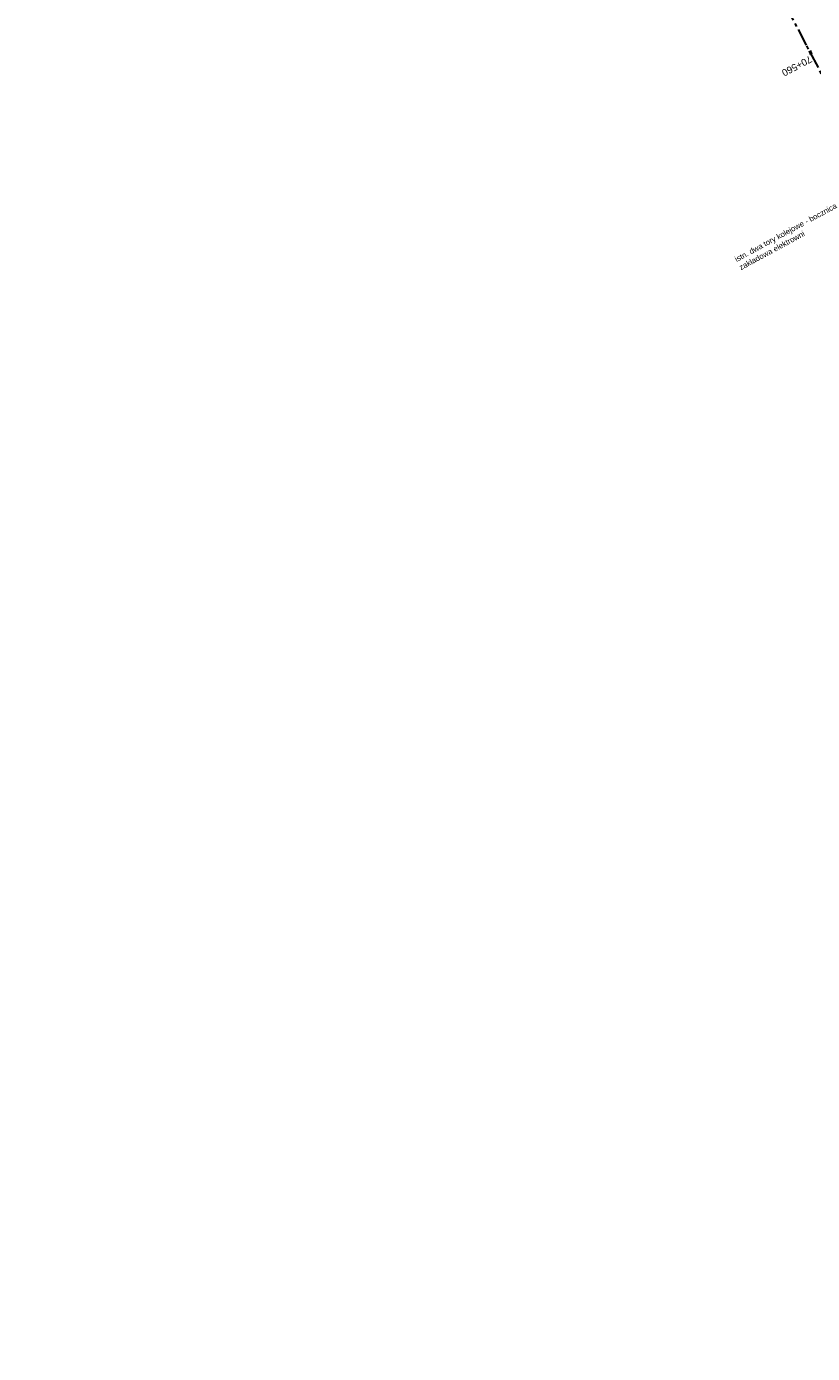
# Model space of a CAD drawing. Header units: metres. Extents: x 7529682 to 7533704, y 5721210 to 5727842.
# Tile 3 of 64: x 7531465 to 7531608, y 5723952 to 5724193. Entities that reach past the tile are written whole.
import ezdxf

# ---------------------------------------------------------------- set-up
doc = ezdxf.new("R2010")
doc.units = ezdxf.units.M
doc.linetypes.add('CENTER', pattern=[50.8, 31.75, -6.35, 6.35, -6.35])
doc.layers.add('C-DROGI-SYTUACJA-ETYKIETY', color=7, linetype='Continuous')
doc.layers.add('D-opisy', color=7, linetype='Continuous', lineweight=30)
doc.layers.add('D-oś', color=10, linetype='CENTER', lineweight=30)
doc.styles.get("Standard").update_dxf_attribs({"font": 'arial.ttf'})

# ---------------------------------------------------------------- blocks, each defined once
blk = doc.blocks.new('AeccTickLine')
at = {"color": 0, "linetype": 'ByBlock', "lineweight": -2}
blk.add_line((0, 1), (0, -1), dxfattribs=at)

msp = doc.modelspace()

# ---------------------------------------------------------------- linework, layer by layer
at = {"layer": 'D-oś', "ltscale": 0.1}
msp.add_lwpolyline([(7531812.38, 5723798.62), (7531655.4, 5724097.9), (7531637.92, 5724130.38), (7531626.89, 5724151.4), (7531613.78, 5724176.37), (7531606.91, 5724189.47), (7531588.28, 5724224.92), (7531566.75, 5724265.95), (7531554.13, 5724290.03), (7531528.89, 5724338.21), (7531488.68, 5724414.9), (7531465.3, 5724459.45)], dxfattribs=at)

# ---------------------------------------------------------------- block references
at = {"layer": 'C-DROGI-SYTUACJA-ETYKIETY', "color": 7, "linetype": 'Continuous', "lineweight": 60, "xscale": 0.2499999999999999, "yscale": 0.2499999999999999, "zscale": 0.2499999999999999, "rotation": 297.6974003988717}
msp.add_blockref('AeccTickLine', (7531607.64, 5724188.08), dxfattribs=at)

# ---------------------------------------------------------------- texts
at = {"layer": 'C-DROGI-SYTUACJA-ETYKIETY', "color": 7}
msp.add_text('70+560', height=1.25, rotation=207.6974, dxfattribs=at).set_placement((7531607.48, 5724187.57))
at = {"layer": 'D-opisy', "insert": (7531593.76, 5724150.93), "char_height": 1, "attachment_point": 1, "rotation": 28.474}
msp.add_mtext_dynamic_manual_height_columns('istn. dwa tory kolejowe - bocznica zakładowa elektrowni', width=24.7651, gutter_width=6, heights=[0], dxfattribs=at)

doc.saveas('drawing.dxf')
